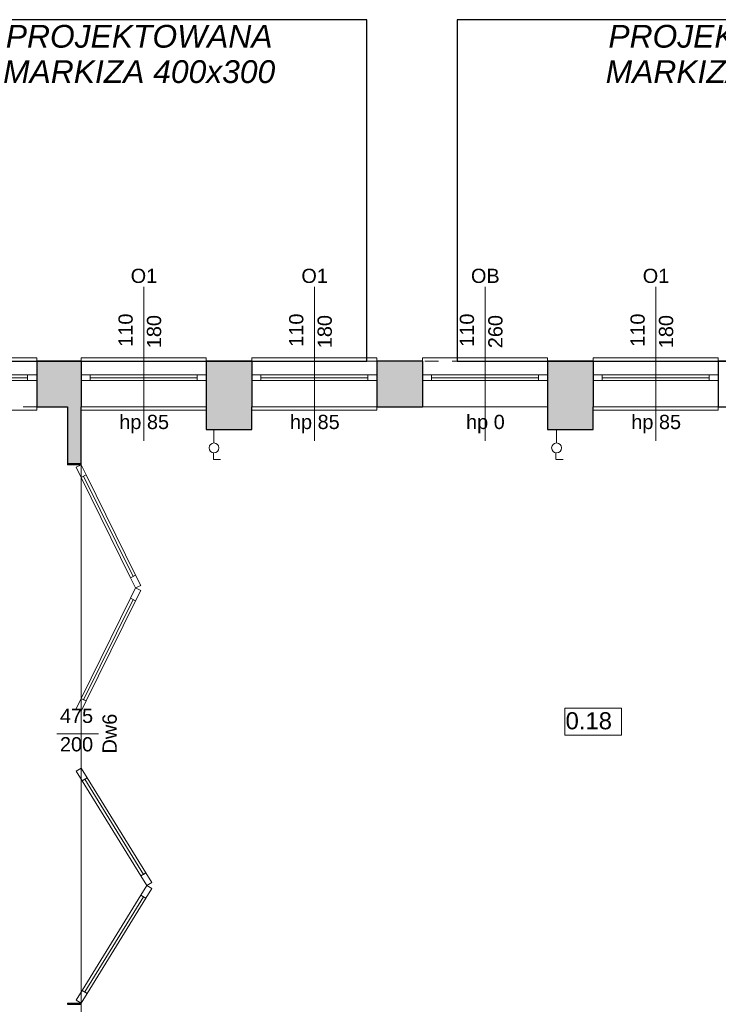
# Model space of a CAD drawing. Header units: centimetres. Extents: x -25572 to 23555, y -2435 to 15405.
# Tile 103 of 134: x 9908 to 10522, y 5542 to 6407. Entities that reach past the tile are written whole.
import ezdxf

# ---------------------------------------------------------------- set-up
doc = ezdxf.new("R2010")
doc.units = ezdxf.units.CM
doc.header["$MEASUREMENT"] = 0
doc.linetypes.add('Przerywana', pattern=[24, 12, -12])
for name, color, linetype, lineweight in [('820-G Rysunki Obrazki_Nr_pióra__4', 7, 'Continuous', 13), ('Nowe_210-A Pomieszczenia_Nr_pióra__41', 7, 'Continuous', 15), ('Nowe_220-A Ściany_Nr_pióra__19', 255, 'Continuous', 0), ('Nowe_220-A Ściany_Nr_pióra__20', 1, 'Continuous', 13), ('Nowe_220-A Ściany_Nr_pióra__23', 7, 'Continuous', 15), ('Nowe_220-A Ściany_Nr_pióra__27', 7, 'Continuous', 25), ('Nowe_220-A Ściany_Nr_pióra__3', 7, 'Continuous', 13), ('Nowe_220-A Ściany_Nr_pióra__7', 7, 'Continuous', 13), ('Nowe_450-K Stropy_Nr_pióra__21', 7, 'Continuous', 25)]:
    doc.layers.add(name, color=color, linetype=linetype, lineweight=lineweight)
doc.layers.add('Nowe_199-Z Wymiary i opisy_Nr_pióra__81', color=7, linetype='Continuous', lineweight=13, true_color=0x6a6a6a)
doc.layers.add('Nowe_220-A Ściany_Nr_pióra__45', color=7, linetype='Continuous', lineweight=15, true_color=0x40a5ff)
doc.styles.add('STYL_AUTOMATYCZNY_5', font='arial.ttf')
doc.styles.add('STYL_AUTOMATYCZNY_6', font='arial.ttf')

msp = doc.modelspace()

# ---------------------------------------------------------------- hatches: boundary and pattern name
at = {"layer": 'Nowe_220-A Ściany_Nr_pióra__19', "linetype": 'Continuous', "lineweight": 0}
for points in [[(9923.38, 6107.14), (9923.38, 6067.14), (9962.38, 6067.14), (9962.38, 6107.14)], [(10072.38, 6107.14), (10072.38, 6067.14), (10112.38, 6067.14), (10112.38, 6107.14)], [(10222.38, 6067.14), (10262.38, 6067.14), (10262.38, 6090.14), (10262.38, 6095.14), (10262.38, 6107.14), (10222.38, 6107.14)], [(10372.38, 6095.14), (10372.38, 6090.14), (10372.38, 6067.14), (10412.38, 6067.14), (10412.38, 6107.14), (10372.38, 6107.14)], [(9950.38, 6067.14), (9950.38, 6017.14), (9962.38, 6017.14), (9962.38, 6067.14)], [(10072.38, 6067.14), (10072.38, 6047.14), (10112.38, 6047.14), (10112.38, 6067.14)], [(10372.38, 6067.14), (10372.38, 6047.14), (10412.38, 6047.14), (10412.38, 6067.14)]]:
    msp.add_hatch(color=255, dxfattribs=at).paths.add_polyline_path(points)

# ---------------------------------------------------------------- linework, layer by layer
at = {"layer": '820-G Rysunki Obrazki_Nr_pióra__4', "color": 7, "linetype": 'Continuous', "lineweight": 13}
for p, q in [((10079.13, 6045.06), (10079.13, 6047.14)), ((10380.21, 6045.06), (10380.21, 6047.14)), ((10079.13, 6035.19), (10079.13, 6045.06)), ((10380.21, 6035.19), (10380.21, 6045.06)), ((10078.61, 6020.65), (10078.61, 6026.53)), ((10078.78, 6020.65), (10084.84, 6020.65)), ((10379.69, 6020.65), (10379.69, 6026.53)), ((10379.87, 6020.65), (10385.93, 6020.65))]:
    msp.add_line(p, q, dxfattribs=at)
for centre in [(10079.13, 6030.97), (10380.21, 6030.97)]:
    msp.add_circle(centre, 4.33, dxfattribs=at)
at = {"layer": 'Nowe_210-A Pomieszczenia_Nr_pióra__41', "color": 7, "linetype": 'Continuous', "lineweight": 15}
for p, q in [((10387.36, 5802.17), (10437.39, 5802.17)), ((10387.36, 5778.59), (10387.36, 5802.17)), ((10437.39, 5802.17), (10437.39, 5778.59)), ((10437.39, 5778.59), (10387.36, 5778.59))]:
    msp.add_line(p, q, dxfattribs=at)
at = {"layer": 'Nowe_220-A Ściany_Nr_pióra__20', "color": 1, "linetype": 'Continuous', "lineweight": 13}
for p, q in [((10072.38, 6067.14), (9962.38, 6067.14)), ((9962.38, 6067.14), (9962.38, 5490.14)), ((10072.38, 6047.14), (10072.38, 6067.14)), ((10372.38, 6067.14), (10112.38, 6067.14)), ((10112.38, 6067.14), (10112.38, 6047.14)), ((10372.38, 6047.14), (10372.38, 6067.14)), ((10672.38, 6067.14), (10412.38, 6067.14)), ((10412.38, 6067.14), (10412.38, 6047.14)), ((10112.38, 6047.14), (10072.38, 6047.14)), ((10412.38, 6047.14), (10372.38, 6047.14))]:
    msp.add_line(p, q, dxfattribs=at)
at = {"layer": 'Nowe_220-A Ściany_Nr_pióra__23', "color": 7, "linetype": 'Continuous', "lineweight": 15}
for p, q in [((9915.38, 6090.14), (9915.38, 6095.14)), ((9915.38, 6095.14), (9923.38, 6095.14)), ((9923.38, 6090.14), (9915.38, 6090.14)), ((9962.38, 6095.14), (9970.38, 6095.14)), ((9970.38, 6090.14), (9962.38, 6090.14)), ((9970.38, 6095.14), (9970.38, 6090.14)), ((10064.38, 6090.14), (10064.38, 6095.14)), ((10064.38, 6095.14), (10072.38, 6095.14)), ((10072.38, 6090.14), (10064.38, 6090.14)), ((10112.38, 6095.14), (10120.38, 6095.14)), ((10120.38, 6090.14), (10112.38, 6090.14)), ((10120.38, 6095.14), (10120.38, 6090.14)), ((10214.38, 6090.14), (10214.38, 6095.14)), ((10214.38, 6095.14), (10222.38, 6095.14)), ((10222.38, 6090.14), (10214.38, 6090.14)), ((10262.38, 6095.14), (10270.38, 6095.14)), ((10270.38, 6090.14), (10262.38, 6090.14)), ((10270.38, 6095.14), (10270.38, 6090.14)), ((10364.38, 6090.14), (10364.38, 6095.14)), ((10364.38, 6095.14), (10372.38, 6095.14)), ((10372.38, 6090.14), (10364.38, 6090.14)), ((10412.38, 6095.14), (10420.38, 6095.14)), ((10420.38, 6090.14), (10412.38, 6090.14)), ((10420.38, 6095.14), (10420.38, 6090.14)), ((10514.38, 6090.14), (10514.38, 6095.14)), ((10514.38, 6095.14), (10522.38, 6095.14)), ((10522.38, 6090.14), (10514.38, 6090.14)), ((9962.38, 6017.14), (9950.38, 6017.14)), ((9950.38, 6017.14), (9950.38, 6016.14)), ((9950.38, 6016.14), (9962.38, 6016.14)), ((9962.38, 6016.14), (9962.38, 6017.14)), ((9962.38, 5543.14), (9950.38, 5543.14)), ((9950.38, 5543.14), (9950.38, 5542.14)), ((9950.38, 5542.14), (9962.38, 5542.14)), ((9962.38, 5542.14), (9962.38, 5543.14))]:
    msp.add_line(p, q, dxfattribs=at)
at = {"layer": 'Nowe_220-A Ściany_Nr_pióra__27', "color": 7, "linetype": 'Continuous', "lineweight": 25}
for p, q in [((9923.38, 6107.14), (9923.38, 6095.14)), ((9923.38, 6107.14), (9923.38, 6095.14)), ((9962.38, 6107.14), (9962.38, 6095.14)), ((9962.38, 6107.14), (9962.38, 6095.14)), ((10072.38, 6107.14), (10072.38, 6095.14)), ((10072.38, 6107.14), (10072.38, 6095.14)), ((10112.38, 6107.14), (10112.38, 6095.14)), ((10112.38, 6107.14), (10112.38, 6095.14)), ((10222.38, 6107.14), (10222.38, 6095.14)), ((10222.38, 6107.14), (10222.38, 6095.14)), ((10262.38, 6107.14), (10262.38, 6095.14)), ((10262.38, 6107.14), (10262.38, 6095.14)), ((10372.38, 6107.14), (10372.38, 6095.14)), ((10372.38, 6107.14), (10372.38, 6095.14)), ((10412.38, 6107.14), (10412.38, 6095.14)), ((10412.38, 6107.14), (10412.38, 6095.14)), ((10522.38, 6107.14), (10522.38, 6095.14)), ((10522.38, 6107.14), (10522.38, 6095.14)), ((9923.38, 6095.14), (9923.38, 6090.14)), ((9923.38, 6095.14), (9923.38, 6090.14)), ((9923.38, 6095.14), (9923.38, 6090.14)), ((9923.38, 6090.14), (9923.38, 6067.14)), ((9923.38, 6090.14), (9923.38, 6067.14)), ((9962.38, 6095.14), (9962.38, 6090.14)), ((9962.38, 6095.14), (9962.38, 6090.14)), ((9962.38, 6095.14), (9962.38, 6090.14)), ((9962.38, 6090.14), (9962.38, 6067.14)), ((9962.38, 6090.14), (9962.38, 6067.14)), ((10072.38, 6095.14), (10072.38, 6090.14)), ((10072.38, 6095.14), (10072.38, 6090.14)), ((10072.38, 6095.14), (10072.38, 6090.14)), ((10072.38, 6090.14), (10072.38, 6067.14)), ((10072.38, 6090.14), (10072.38, 6067.14)), ((10112.38, 6095.14), (10112.38, 6090.14)), ((10112.38, 6095.14), (10112.38, 6090.14)), ((10112.38, 6095.14), (10112.38, 6090.14)), ((10112.38, 6090.14), (10112.38, 6067.14)), ((10112.38, 6090.14), (10112.38, 6067.14)), ((10222.38, 6095.14), (10222.38, 6090.14)), ((10222.38, 6095.14), (10222.38, 6090.14)), ((10222.38, 6095.14), (10222.38, 6090.14)), ((10222.38, 6090.14), (10222.38, 6067.14)), ((10222.38, 6090.14), (10222.38, 6067.14)), ((10262.38, 6095.14), (10262.38, 6090.14)), ((10262.38, 6095.14), (10262.38, 6090.14)), ((10262.38, 6095.14), (10262.38, 6090.14)), ((10262.38, 6090.14), (10262.38, 6067.14)), ((10262.38, 6090.14), (10262.38, 6067.14)), ((10372.38, 6095.14), (10372.38, 6090.14)), ((10372.38, 6095.14), (10372.38, 6090.14)), ((10372.38, 6095.14), (10372.38, 6090.14)), ((10372.38, 6090.14), (10372.38, 6067.14)), ((10372.38, 6090.14), (10372.38, 6067.14)), ((10412.38, 6095.14), (10412.38, 6090.14)), ((10412.38, 6095.14), (10412.38, 6090.14)), ((10412.38, 6095.14), (10412.38, 6090.14)), ((10412.38, 6090.14), (10412.38, 6067.14)), ((10412.38, 6090.14), (10412.38, 6067.14)), ((10522.38, 6095.14), (10522.38, 6090.14)), ((10522.38, 6095.14), (10522.38, 6090.14)), ((10522.38, 6095.14), (10522.38, 6090.14)), ((10522.38, 6090.14), (10522.38, 6067.14)), ((10522.38, 6090.14), (10522.38, 6067.14)), ((9950.38, 6017.14), (9962.38, 6017.14)), ((9950.38, 6017.14), (9962.38, 6017.14)), ((9950.38, 6017.14), (9962.38, 6017.14)), ((9950.38, 5542.14), (9962.38, 5542.14)), ((9950.38, 5542.14), (9962.38, 5542.14)), ((9950.38, 5542.14), (9962.38, 5542.14))]:
    msp.add_line(p, q, dxfattribs=at)
for points in [[(9962.38, 6107.14), (9923.38, 6107.14)], [(10112.38, 6107.14), (10072.38, 6107.14)], [(10262.38, 6107.14), (10222.38, 6107.14)], [(10412.38, 6107.14), (10372.38, 6107.14)], [(10562.38, 6107.14), (10522.38, 6107.14)], [(9923.38, 6067.14), (9950.38, 6067.14)], [(9950.38, 6067.14), (9950.38, 6017.14)], [(9962.38, 6017.14), (9962.38, 6067.14)], [(10072.38, 6067.14), (10072.38, 6047.14)], [(10112.38, 6047.14), (10112.38, 6067.14)], [(10222.38, 6067.14), (10262.38, 6067.14)], [(10372.38, 6067.14), (10372.38, 6047.14)], [(10412.38, 6047.14), (10412.38, 6067.14)], [(10522.38, 6067.14), (10562.38, 6067.14)], [(10072.38, 6047.14), (10112.38, 6047.14)], [(10372.38, 6047.14), (10412.38, 6047.14)]]:
    msp.add_lwpolyline(points, dxfattribs=at)
at = {"layer": 'Nowe_220-A Ściany_Nr_pióra__3', "color": 7, "linetype": 'Continuous', "lineweight": 13}
for p, q in [((9923.38, 6110.14), (9813.38, 6110.14)), ((9923.38, 6107.14), (9923.38, 6110.14)), ((10072.38, 6110.14), (9962.38, 6110.14)), ((9962.38, 6110.14), (9962.38, 6107.14)), ((10072.38, 6107.14), (10072.38, 6110.14)), ((10222.38, 6110.14), (10112.38, 6110.14)), ((10112.38, 6110.14), (10112.38, 6107.14)), ((10222.38, 6107.14), (10222.38, 6110.14)), ((10372.38, 6110.14), (10262.38, 6110.14)), ((10262.38, 6110.14), (10262.38, 6107.14)), ((10372.38, 6107.14), (10372.38, 6110.14)), ((10522.38, 6110.14), (10412.38, 6110.14)), ((10412.38, 6110.14), (10412.38, 6107.14)), ((10522.38, 6107.14), (10522.38, 6110.14)), ((9821.38, 6095.14), (9915.38, 6095.14)), ((9915.38, 6092.64), (9821.38, 6092.64)), ((9915.38, 6090.14), (9821.38, 6090.14)), ((9970.38, 6095.14), (10064.38, 6095.14)), ((10064.38, 6092.64), (9970.38, 6092.64)), ((10064.38, 6090.14), (9970.38, 6090.14)), ((10120.38, 6095.14), (10214.38, 6095.14)), ((10214.38, 6092.64), (10120.38, 6092.64)), ((10214.38, 6090.14), (10120.38, 6090.14)), ((10270.38, 6095.14), (10364.38, 6095.14)), ((10364.38, 6092.64), (10270.38, 6092.64)), ((10364.38, 6090.14), (10270.38, 6090.14)), ((10420.38, 6095.14), (10514.38, 6095.14)), ((10514.38, 6092.64), (10420.38, 6092.64)), ((10514.38, 6090.14), (10420.38, 6090.14)), ((9923.38, 6064.14), (9813.38, 6064.14)), ((9923.38, 6067.14), (9923.38, 6064.14)), ((9962.38, 6064.14), (9962.38, 6067.14)), ((10072.38, 6064.14), (9962.38, 6064.14)), ((10072.38, 6067.14), (10072.38, 6064.14)), ((10112.38, 6064.14), (10112.38, 6067.14)), ((10222.38, 6064.14), (10112.38, 6064.14)), ((10222.38, 6067.14), (10222.38, 6064.14)), ((10372.38, 6067.14), (10262.38, 6067.14)), ((10412.38, 6064.14), (10412.38, 6067.14)), ((10522.38, 6064.14), (10412.38, 6064.14)), ((10522.38, 6067.14), (10522.38, 6064.14)), ((9962.38, 6016.14), (9957.89, 6013.93)), ((9957.89, 6013.93), (9962.32, 6004.96)), ((9966.8, 6007.17), (9962.38, 6016.14)), ((9962.32, 6004.96), (9966.8, 6007.17)), ((10008.05, 5917.96), (9964.56, 6006.06)), ((10010.29, 5919.07), (10005.8, 5916.86)), ((10005.8, 5916.86), (10010.23, 5907.89)), ((10014.71, 5910.1), (10010.29, 5919.07)), ((10010.23, 5907.89), (10014.71, 5910.1)), ((10010.23, 5907.89), (10005.8, 5898.92)), ((10014.71, 5905.68), (10010.23, 5907.89)), ((10010.29, 5896.71), (10014.71, 5905.68)), ((9964.56, 5809.71), (10008.05, 5897.81)), ((10005.8, 5898.92), (10010.29, 5896.71)), ((9962.32, 5810.82), (9957.89, 5801.85)), ((9966.8, 5808.61), (9962.32, 5810.82)), ((9962.38, 5799.64), (9966.8, 5808.61)), ((9957.89, 5801.85), (9962.38, 5799.64)), ((9958.12, 5747.01), (9962.38, 5749.64)), ((9963.37, 5738.5), (9958.12, 5747.01)), ((9962.38, 5749.64), (9967.63, 5741.13)), ((9967.63, 5741.13), (9963.37, 5738.5)), ((9965.5, 5739.82), (10017.11, 5656.21)), ((10014.98, 5654.9), (10019.24, 5657.52)), ((10019.24, 5657.52), (10024.49, 5649.01)), ((10020.23, 5646.39), (10014.98, 5654.9)), ((10024.49, 5649.01), (10020.23, 5646.39)), ((10014.98, 5637.88), (10020.23, 5646.39)), ((10024.49, 5643.76), (10019.24, 5635.25)), ((10020.23, 5646.39), (10024.49, 5643.76)), ((10017.11, 5636.57), (9965.5, 5552.96)), ((10019.24, 5635.25), (10014.98, 5637.88)), ((9958.12, 5545.76), (9963.37, 5554.27)), ((9963.37, 5554.27), (9967.63, 5551.65)), ((9962.38, 5543.14), (9958.12, 5545.76)), ((9967.63, 5551.65), (9962.38, 5543.14))]:
    msp.add_line(p, q, dxfattribs=at)
at = {"layer": 'Nowe_220-A Ściany_Nr_pióra__3', "color": 7, "linetype": 'Przerywana', "lineweight": 13}
for p, q in [((9923.38, 6107.14), (9813.38, 6107.14)), ((10072.38, 6107.14), (9962.38, 6107.14)), ((10222.38, 6107.14), (10112.38, 6107.14)), ((10372.38, 6107.14), (10262.38, 6107.14)), ((10522.38, 6107.14), (10412.38, 6107.14)), ((9923.38, 6067.14), (9813.38, 6067.14)), ((10072.38, 6067.14), (9962.38, 6067.14)), ((10222.38, 6067.14), (10112.38, 6067.14)), ((10522.38, 6067.14), (10412.38, 6067.14))]:
    msp.add_line(p, q, dxfattribs=at)
at = {"layer": 'Nowe_220-A Ściany_Nr_pióra__3', "color": 7, "linetype": 'Continuous', "lineweight": 13}
for points in [[(10008.05, 5917.96), (9964.56, 6006.06), (9962.32, 6004.96), (10005.8, 5916.86)], [(10010.29, 5919.07), (9966.8, 6007.17), (9964.56, 6006.06), (10008.05, 5917.96)], [(9964.56, 5809.71), (10008.05, 5897.81), (10005.8, 5898.92), (9962.32, 5810.82)], [(9966.8, 5808.61), (10010.29, 5896.71), (10008.05, 5897.81), (9964.56, 5809.71)], [(9965.5, 5739.82), (10017.11, 5656.21), (10014.98, 5654.9), (9963.37, 5738.5)], [(9967.63, 5741.13), (10019.24, 5657.52), (10017.11, 5656.21), (9965.5, 5739.82)], [(10017.11, 5636.57), (9965.5, 5552.96), (9963.37, 5554.27), (10014.98, 5637.88)], [(10019.24, 5635.25), (9967.63, 5551.65), (9965.5, 5552.96), (10017.11, 5636.57)]]:
    msp.add_lwpolyline(points, close=True, dxfattribs=at)
at = {"layer": 'Nowe_220-A Ściany_Nr_pióra__45', "color": 161, "linetype": 'Continuous', "lineweight": 15, "true_color": 0x40a5ff}
for p, q in [((10017.38, 6172.32), (10017.38, 6037.14)), ((10167.38, 6172.32), (10167.38, 6037.14)), ((10317.38, 6172.32), (10317.38, 6037.14)), ((10467.38, 6172.32), (10467.38, 6037.14)), ((9977.55, 5779.64), (9940.92, 5779.64))]:
    msp.add_line(p, q, dxfattribs=at)
at = {"layer": 'Nowe_450-K Stropy_Nr_pióra__21', "color": 7, "linetype": 'Continuous', "lineweight": 25, "flags": 128}
for points in [[(9813.38, 6107.14), (10213.38, 6107.14), (10213.38, 6407.14), (9813.38, 6407.14)], [(9813.38, 6107.14), (10213.38, 6107.14), (10213.38, 6407.14), (9813.38, 6407.14)], [(10292.88, 6107.14), (10792.88, 6107.14), (10792.88, 6407.14), (10292.88, 6407.14)], [(10292.88, 6107.14), (10792.88, 6107.14), (10792.88, 6407.14), (10292.88, 6407.14)]]:
    msp.add_lwpolyline(points, close=True, dxfattribs=at)

# ---------------------------------------------------------------- texts
at = {"layer": 'Nowe_199-Z Wymiary i opisy_Nr_pióra__81', "color": 251, "linetype": 'Continuous', "lineweight": 13, "true_color": 0x6a6a6a, "char_height": 20, "width": 360.1664, "attachment_point": 2, "line_spacing_factor": 0.931534, "style": 'STYL_AUTOMATYCZNY_5'}
for s, insert in [('\\A1;{\\pqc;\\fArial|b0|i1|c238|p0;\\W1.000000;PROJEKTOWANA MARKIZA\\fArial|b0|i1|c238|p0;\\W1.000000; 400x300}', (10013.38, 6402.57)), ('\\A1;{\\pqc;\\fArial|b0|i1|c238|p0;\\W1.000000;PROJEKTOWANA MARKIZA \\fArial|b0|i1|c238|p0;\\W1.000000;5\\fArial|b0|i1|c238|p0;\\W1.000000;00x300}', (10542.96, 6402.57))]:
    msp.add_mtext(s, dxfattribs=dict(at, insert=insert))
at = {"layer": 'Nowe_210-A Pomieszczenia_Nr_pióra__41', "color": 7, "linetype": 'Continuous', "lineweight": 15, "insert": (10412.38, 5798.74), "char_height": 15, "attachment_point": 2, "style": 'STYL_AUTOMATYCZNY_6'}
msp.add_mtext('\\A1;{\\pqc;\\pt0,25;\\fArial|b0|i0|c238|p0;\\W1.000000;0.18\\fArial|b0|i0|c238|p0;\\W1.000000;\\A1{\\H.66x;\\S^  ;}\\fArial|b0|i0|c238|p0;\\W1.000000;\\fArial|b0|i0|c238|p0;\\W1.000000;\\A1{\\H.66x;\\S^  ;}}', dxfattribs=at)
at = {"layer": 'Nowe_220-A Ściany_Nr_pióra__7', "color": 7, "linetype": 'Continuous', "lineweight": 13, "char_height": 12.5, "attachment_point": 7, "style": 'STYL_AUTOMATYCZNY_6'}
for s, insert in [('\\A1;{\\pql;\\pt0;\\fArial|b0|i0|c238|p0;\\W1.000000;O1\\fArial|b0|i0|c238|p0;\\W1.000000;\\fArial|b0|i0|c238|p0;\\W1.000000;\\fArial|b0|i0|c238|p0;\\W1.000000;}', (10005.94, 6175.68)), ('\\A1;{\\pql;\\pt0;\\fArial|b0|i0|c238|p0;\\W1.000000;O1\\fArial|b0|i0|c238|p0;\\W1.000000;\\fArial|b0|i0|c238|p0;\\W1.000000;\\fArial|b0|i0|c238|p0;\\W1.000000;}', (10155.94, 6175.68)), ('\\A1;{\\pql;\\pt0;\\fArial|b0|i0|c238|p0;\\W1.000000;OB\\fArial|b0|i0|c238|p0;\\W1.000000;\\fArial|b0|i0|c238|p0;\\W1.000000;\\fArial|b0|i0|c238|p0;\\W1.000000;}', (10304.99, 6175.68)), ('\\A1;{\\pql;\\pt0;\\fArial|b0|i0|c238|p0;\\W1.000000;O1\\fArial|b0|i0|c238|p0;\\W1.000000;\\fArial|b0|i0|c238|p0;\\W1.000000;\\fArial|b0|i0|c238|p0;\\W1.000000;}', (10455.94, 6175.68)), ('\\A1;{\\pql;\\pt0;\\fArial|b0|i0|c238|p0;\\W1.000000;hp 85\\fArial|b0|i0|c238|p0;\\W1.000000;\\A1{\\H.66x;\\S^  ;}\\fArial|b0|i0|c238|p0;\\W1.000000;\\fArial|b0|i0|c238|p0;\\W1.000000;}', (9995.93, 6043.73)), ('\\A1;{\\pql;\\pt0;\\fArial|b0|i0|c238|p0;\\W1.000000;hp 85\\fArial|b0|i0|c238|p0;\\W1.000000;\\A1{\\H.66x;\\S^  ;}\\fArial|b0|i0|c238|p0;\\W1.000000;\\fArial|b0|i0|c238|p0;\\W1.000000;}', (10145.93, 6043.73)), ('\\A1;{\\pql;\\pt0;\\fArial|b0|i0|c238|p0;\\W1.000000;hp 0\\fArial|b0|i0|c238|p0;\\W1.000000;\\A1{\\H.66x;\\S^  ;}\\fArial|b0|i0|c238|p0;\\W1.000000;\\fArial|b0|i0|c238|p0;\\W1.000000;}', (10300.69, 6043.73)), ('\\A1;{\\pql;\\pt0;\\fArial|b0|i0|c238|p0;\\W1.000000;hp 85\\fArial|b0|i0|c238|p0;\\W1.000000;\\A1{\\H.66x;\\S^  ;}\\fArial|b0|i0|c238|p0;\\W1.000000;\\fArial|b0|i0|c238|p0;\\W1.000000;}', (10445.93, 6043.73)), ('\\A1;{\\pql;\\pt0;\\fArial|b0|i0|c238|p0;\\W1.000000;475\\fArial|b0|i0|c238|p0;\\W1.000000;\\A1{\\H.66x;\\S^  ;}\\fArial|b0|i0|c238|p0;\\W1.000000;\\fArial|b0|i0|c238|p0;\\W1.000000;}', (9943.77, 5785.68)), ('\\A1;{\\pql;\\pt0;\\fArial|b0|i0|c238|p0;\\W1.000000;200\\fArial|b0|i0|c238|p0;\\W1.000000;\\A1{\\H.66x;\\S^  ;}\\fArial|b0|i0|c238|p0;\\W1.000000;\\fArial|b0|i0|c238|p0;\\W1.000000;}', (9943.77, 5760.68))]:
    msp.add_mtext(s, dxfattribs=dict(at, insert=insert))
at = {"layer": 'Nowe_220-A Ściany_Nr_pióra__7', "color": 7, "linetype": 'Continuous', "lineweight": 13, "char_height": 12.5, "attachment_point": 7, "rotation": 90, "style": 'STYL_AUTOMATYCZNY_6'}
for s, insert in [('\\A1;{\\pql;\\pt0;\\fArial|b0|i0|c238|p0;\\W1.000000;110\\fArial|b0|i0|c238|p0;\\W1.000000;\\A1{\\H.66x;\\S^  ;}\\fArial|b0|i0|c238|p0;\\W1.000000;\\fArial|b0|i0|c238|p0;\\W1.000000;}', (10011.33, 6119.81)), ('\\A1;{\\pql;\\pt0;\\fArial|b0|i0|c238|p0;\\W1.000000;180\\fArial|b0|i0|c238|p0;\\W1.000000;\\A1{\\H.66x;\\S^  ;}\\fArial|b0|i0|c238|p0;\\W1.000000;\\fArial|b0|i0|c238|p0;\\W1.000000;}', (10036.33, 6118.54)), ('\\A1;{\\pql;\\pt0;\\fArial|b0|i0|c238|p0;\\W1.000000;110\\fArial|b0|i0|c238|p0;\\W1.000000;\\A1{\\H.66x;\\S^  ;}\\fArial|b0|i0|c238|p0;\\W1.000000;\\fArial|b0|i0|c238|p0;\\W1.000000;}', (10161.33, 6119.81)), ('\\A1;{\\pql;\\pt0;\\fArial|b0|i0|c238|p0;\\W1.000000;180\\fArial|b0|i0|c238|p0;\\W1.000000;\\A1{\\H.66x;\\S^  ;}\\fArial|b0|i0|c238|p0;\\W1.000000;\\fArial|b0|i0|c238|p0;\\W1.000000;}', (10186.33, 6118.54)), ('\\A1;{\\pql;\\pt0;\\fArial|b0|i0|c238|p0;\\W1.000000;110\\fArial|b0|i0|c238|p0;\\W1.000000;\\A1{\\H.66x;\\S^  ;}\\fArial|b0|i0|c238|p0;\\W1.000000;\\fArial|b0|i0|c238|p0;\\W1.000000;}', (10311.33, 6119.81)), ('\\A1;{\\pql;\\pt0;\\fArial|b0|i0|c238|p0;\\W1.000000;260\\fArial|b0|i0|c238|p0;\\W1.000000;\\A1{\\H.66x;\\S^  ;}\\fArial|b0|i0|c238|p0;\\W1.000000;\\fArial|b0|i0|c238|p0;\\W1.000000;}', (10336.33, 6118.54)), ('\\A1;{\\pql;\\pt0;\\fArial|b0|i0|c238|p0;\\W1.000000;110\\fArial|b0|i0|c238|p0;\\W1.000000;\\A1{\\H.66x;\\S^  ;}\\fArial|b0|i0|c238|p0;\\W1.000000;\\fArial|b0|i0|c238|p0;\\W1.000000;}', (10461.33, 6119.81)), ('\\A1;{\\pql;\\pt0;\\fArial|b0|i0|c238|p0;\\W1.000000;180\\fArial|b0|i0|c238|p0;\\W1.000000;\\A1{\\H.66x;\\S^  ;}\\fArial|b0|i0|c238|p0;\\W1.000000;\\fArial|b0|i0|c238|p0;\\W1.000000;}', (10486.33, 6118.54)), ('\\A1;{\\pql;\\pt0;\\fArial|b0|i0|c238|p0;\\W1.000000;Dw6\\fArial|b0|i0|c238|p0;\\W1.000000;\\fArial|b0|i0|c238|p0;\\W1.000000;\\fArial|b0|i0|c238|p0;\\W1.000000;}', (9993.83, 5762.49))]:
    msp.add_mtext(s, dxfattribs=dict(at, insert=insert))

doc.saveas('drawing.dxf')
